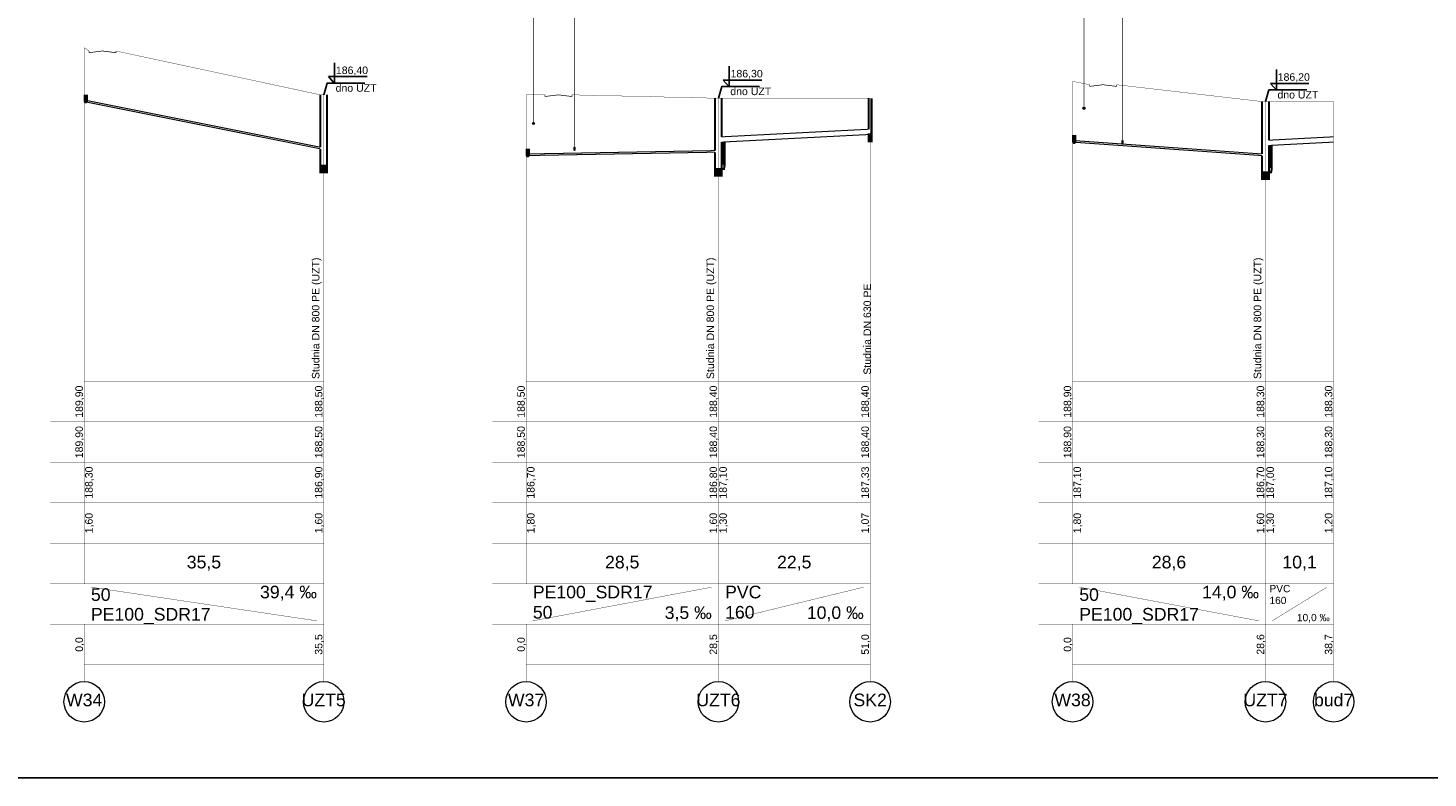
# Model space of a CAD drawing. Header units: inches. Extents: x -156 to 1086, y -12 to 33.
# Tile 20 of 30: x 528 to 569, y -12 to 10. Entities that reach past the tile are written whole.
import ezdxf
from ezdxf.lldxf.tags import DXFTag

# ---------------------------------------------------------------- set-up
doc = ezdxf.new("R2010")
doc.units = ezdxf.units.IN
doc.header["$MEASUREMENT"] = 0
for name, color, linetype, true_color in [('IS_Kolizje', 7, 'SOLID', 0x000000), ('IS_Kolizje_-_opisy', 7, 'SOLID', 0x000000), ('IS_Sieci_na_profilu', 7, 'SOLID', 0x000000), ('IS_Tabelka_profilu', 7, 'SOLID', 0x000000), ('IS_Tabelka_profilu_-_opisy', 7, 'SOLID', 0x000000), ('IS_Teren_proj', 7, 'SOLID', 0x000000)]:
    doc.layers.add(name, color=color, linetype=linetype, true_color=true_color)
tags = doc.linetypes.add('SOLID', pattern=[10, 10, 0]).pattern_tags.tags
tags[6:7] = [DXFTag(74, 4), DXFTag(75, 0), DXFTag(340, '0'), DXFTag(46, 0.0), DXFTag(50, 0.0), DXFTag(44, 0.0), DXFTag(45, 0.0)]
tags[4:5] = [DXFTag(74, 4), DXFTag(75, 0), DXFTag(340, '0'), DXFTag(46, 0.0), DXFTag(50, 0.0), DXFTag(44, 0.0), DXFTag(45, 0.0)]
pattern_1 = [(37.5, (0, 0), (-0.0006299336, 0.0192682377), [0, -0.0152, 0, -0.017, 0, -0.01625]), (7.5, (0, 0), (0.017697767, 0.0282214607), [0, -0.0082, 0, -0.0137, 0, -0.00525]), (-32.5, (-0.0123, 0), (0.0311414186, 5.659054e-05), [0, -0.005, 0, -0.018, 0, -0.0235]), (-42.5, (-0.0123, 0), (0.030061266, 0.0087767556), [0, -0.0025, 0, -0.0118, 0, -0.0135])]

msp = doc.modelspace()

# ---------------------------------------------------------------- hatches: boundary and pattern name
at = {"layer": 'IS_Kolizje', "ltscale": 0.01}
h = msp.add_hatch(color=256, dxfattribs=at)
edge = h.paths.add_edge_path()
edge.add_ellipse((559.133, 8.1), major_axis=(0.03, 0), ratio=1, start_angle=0, end_angle=360)
h = msp.add_hatch(color=256, dxfattribs=at)
edge = h.paths.add_edge_path()
edge.add_ellipse((542.816, 7.653), major_axis=(0.03, 0), ratio=1, start_angle=0, end_angle=360)
h = msp.add_hatch(color=256, dxfattribs=at)
edge = h.paths.add_edge_path()
edge.add_ellipse((560.273, 7.1), major_axis=(0, 0.055), ratio=0.2, start_angle=0, end_angle=360)
h = msp.add_hatch(color=256, dxfattribs=at)
edge = h.paths.add_edge_path()
edge.add_ellipse((544.032, 6.9), major_axis=(0, 0.055), ratio=0.2, start_angle=0, end_angle=360)
at = {"layer": 'IS_Sieci_na_profilu', "ltscale": 0.01}
for points in [[(552.752, 7.325), (552.794, 7.325), (552.837, 7.325), (552.837, 7.125), (552.794, 7.125), (552.752, 7.125)], [(536.494, 6.4), (536.594, 6.4), (536.694, 6.4), (536.694, 6.2), (536.594, 6.2), (536.494, 6.2)], [(548.194, 6.3), (548.294, 6.3), (548.394, 6.3), (548.394, 6.1), (548.294, 6.1), (548.194, 6.1)], [(564.414, 6.2), (564.514, 6.2), (564.614, 6.2), (564.614, 6), (564.514, 6), (564.414, 6)]]:
    msp.add_hatch(color=256, dxfattribs=at).paths.add_polyline_path(points)
h = msp.add_hatch(dxfattribs=at)
h.set_pattern_fill('AR-SAND', color=256, scale=0.01, style=0)
h.set_pattern_definition(pattern_1)
h.paths.add_polyline_path([(532.04, 5.4), (532.14, 5.4), (532.24, 5.4), (532.14, 5.4)])
h = msp.add_hatch(dxfattribs=at)
h.set_pattern_fill('AR-SAND', color=256, scale=0.01, style=0)
h.set_pattern_definition(pattern_1)
h.paths.add_polyline_path([(542.778, 5.441), (542.82, 5.441), (542.862, 5.441), (542.82, 5.441)])
h = msp.add_hatch(dxfattribs=at)
h.set_pattern_fill('AR-SAND', color=256, scale=0.01, style=0)
h.set_pattern_definition(pattern_1)
h.paths.add_polyline_path([(553.42, 5.5), (553.52, 5.5), (553.62, 5.5), (553.52, 5.5)])
h = msp.add_hatch(dxfattribs=at)
h.set_pattern_fill('AR-SAND', color=256, scale=0.01, style=0)
h.set_pattern_definition(pattern_1)
h.paths.add_polyline_path([(563.38, 5.5), (563.48, 5.5), (563.58, 5.5), (563.48, 5.5)])
h = msp.add_hatch(dxfattribs=at)
h.set_pattern_fill('AR-SAND', color=256, scale=0.01, style=0)
h.set_pattern_definition(pattern_1)
h.paths.add_polyline_path([(541.9, 4.6), (542, 4.6), (542.1, 4.6), (542, 4.6)])

# ---------------------------------------------------------------- linework, layer by layer
msp.add_line((441.618, -11.76), (676.823, -11.76))
for points in [[(536.916, 8.835), (536.916, 9.452)], [(548.616, 8.735), (548.616, 9.352)], [(564.836, 8.635), (564.836, 9.252)], [(536.594, 8.5), (536.697, 8.844), (537.815, 8.844)], [(537.879, 9.039), (536.738, 9.039)], [(536.916, 8.835), (536.738, 9.039)], [(548.294, 8.4), (548.397, 8.744), (549.515, 8.744)], [(549.579, 8.939), (548.438, 8.939)], [(548.616, 8.735), (548.438, 8.939)], [(565.799, 8.839), (564.658, 8.839)], [(564.836, 8.635), (564.658, 8.839)], [(564.514, 8.3), (564.617, 8.644), (565.735, 8.644)]]:
    msp.add_lwpolyline(points)
at = {"layer": 'IS_Kolizje', "lineweight": 20, "ltscale": 0.01}
for centre, major_axis, ratio in [((559.133, 8.1), (0.03, 0), 1), ((542.816, 7.653), (0.03, 0), 1), ((560.273, 7.1), (0, 0.055), 0.2), ((544.032, 6.9), (0, 0.055), 0.2)]:
    msp.add_ellipse(centre, major_axis=major_axis, ratio=ratio, dxfattribs=at)
at = {"layer": 'IS_Kolizje_-_opisy', "ltscale": 0.01, "const_width": 0.02}
for points in [[(542.816, 17.94), (542.816, 7.683)], [(544.032, 17.94), (544.032, 6.955)], [(559.133, 17.94), (559.133, 8.13)], [(560.273, 17.94), (560.273, 7.155)], [(559.299, 8.8), (559.299, 8.75)], [(559.299, 8.75), (559.699, 8.8)], [(559.699, 8.8), (560.099, 8.75)], [(560.099, 8.75), (560.099, 8.8)], [(543.151, 8.5), (543.151, 8.45)], [(543.151, 8.45), (543.551, 8.5)], [(543.551, 8.5), (543.951, 8.45)], [(543.951, 8.45), (543.951, 8.5)]]:
    msp.add_lwpolyline(points, dxfattribs=at)
at = {"layer": 'IS_Sieci_na_profilu', "ltscale": 0.01}
for points, const_width in [([(529.635, 9.8), (529.635, 9.75)], 0.02), ([(529.635, 9.75), (530.035, 9.8)], 0.02), ([(530.035, 9.8), (530.435, 9.75)], 0.02), ([(530.435, 9.75), (530.435, 9.8)], 0.02), ([(529.494, 8.346), (536.494, 6.946)], 0.03), ([(529.494, 8.299), (536.494, 6.899)], 0.03), ([(536.494, 6.947), (536.494, 8.5)], 0.06), ([(536.694, 6.4), (536.694, 8.5)], 0.06), ([(548.194, 6.847), (548.194, 8.4)], 0.06), ([(548.394, 7.252), (548.394, 8.4)], 0.06), ([(552.752, 7.481), (552.752, 8.4)], 0.06), ([(552.837, 7.325), (552.837, 8.4)], 0.06), ([(564.414, 6.747), (564.414, 8.3)], 0.06), ([(564.614, 7.152), (564.614, 8.3)], 0.06), ([(548.394, 7.254), (552.752, 7.479)], 0.03), ([(548.476, 7.104), (548.476, 6.38), (548.46, 6.3), (548.394, 6.3)], 0.06), ([(548.444, 7.103), (548.444, 6.54), (548.428, 6.46), (548.394, 6.46)], 0.06), ([(548.394, 6.3), (548.394, 7.1)], 0.06), ([(548.394, 7.098), (552.752, 7.323)], 0.03), ([(552.752, 7.325), (552.794, 7.325), (552.794, 7.325), (552.837, 7.325), (552.837, 7.325), (552.794, 7.325), (552.794, 7.325), (552.752, 7.325)], 0.06), ([(552.752, 7.325), (552.794, 7.325), (552.794, 7.325), (552.837, 7.325), (552.837, 7.125), (552.794, 7.125), (552.794, 7.125), (552.752, 7.125), (552.752, 7.325)], 0.06), ([(558.794, 7.146), (564.414, 6.745)], 0.03), ([(558.794, 7.098), (564.414, 6.698)], 0.03), ([(564.614, 7.154), (566.534, 7.255)], 0.03), ([(564.614, 6.998), (566.534, 7.099)], 0.03), ([(536.494, 6.4), (536.494, 6.897)], 0.06), ([(542.594, 6.745), (548.194, 6.846)], 0.03), ([(542.594, 6.698), (548.194, 6.799)], 0.03), ([(548.194, 6.3), (548.194, 6.797)], 0.06), ([(564.414, 6.2), (564.414, 6.697)], 0.06), ([(564.696, 7.004), (564.696, 6.28), (564.68, 6.2), (564.614, 6.2)], 0.06), ([(564.664, 7.003), (564.664, 6.44), (564.648, 6.36), (564.614, 6.36)], 0.06), ([(564.614, 6.2), (564.614, 7)], 0.06), ([(536.494, 6.4), (536.594, 6.4), (536.594, 6.4), (536.694, 6.4), (536.694, 6.4), (536.594, 6.4), (536.594, 6.4), (536.494, 6.4)], 0.06), ([(536.494, 6.4), (536.594, 6.4), (536.594, 6.4), (536.694, 6.4), (536.694, 6.2), (536.594, 6.2), (536.594, 6.2), (536.494, 6.2), (536.494, 6.4)], 0.06), ([(548.194, 6.3), (548.294, 6.3), (548.294, 6.3), (548.394, 6.3), (548.394, 6.3), (548.294, 6.3), (548.294, 6.3), (548.194, 6.3)], 0.06), ([(548.194, 6.3), (548.294, 6.3), (548.294, 6.3), (548.394, 6.3), (548.394, 6.1), (548.294, 6.1), (548.294, 6.1), (548.194, 6.1), (548.194, 6.3)], 0.06), ([(564.414, 6.2), (564.514, 6.2), (564.514, 6.2), (564.614, 6.2), (564.614, 6.2), (564.514, 6.2), (564.514, 6.2), (564.414, 6.2)], 0.06), ([(564.414, 6.2), (564.514, 6.2), (564.514, 6.2), (564.614, 6.2), (564.614, 6), (564.514, 6), (564.514, 6), (564.414, 6), (564.414, 6.2)], 0.06)]:
    msp.add_lwpolyline(points, dxfattribs=dict(at, const_width=const_width))
at = {"layer": 'IS_Sieci_na_profilu', "lineweight": 60, "ltscale": 0.01}
for centre, ratio in [((529.544, 8.4), 0.008759), ((558.844, 7.2), 0.003979), ((542.644, 6.8), 0.008462)]:
    msp.add_ellipse(centre, major_axis=(0, 0.1), ratio=ratio, dxfattribs=at)
at = {"layer": 'IS_Tabelka_profilu', "ltscale": 0.01, "const_width": 0.01}
for points in [[(529.494, 9.9), (529.494, 0)], [(529.494, 0), (529.494, 9.9)], [(558.794, 8.9), (558.794, 0)], [(558.794, 0), (558.794, 8.9)], [(536.594, 8.5), (536.594, 0)], [(542.594, 8.5), (542.594, 0)], [(542.594, 0), (542.594, 8.5)], [(548.294, 8.4), (548.294, 0)], [(548.294, 0), (548.294, 8.4)], [(552.794, 8.4), (552.794, 0)], [(564.514, 8.3), (564.514, 0)], [(564.514, 0), (564.514, 8.3)], [(566.534, 8.3), (566.534, 0)], [(529.494, 0), (529.494, 1.2)], [(536.594, 0), (536.594, 1.2)], [(542.594, 0), (542.594, 1.2)], [(548.294, 0), (548.294, 1.2)], [(552.794, 0), (552.794, 1.2)], [(558.794, 0), (558.794, 1.2)], [(564.514, 0), (564.514, 1.2)], [(566.534, 0), (566.534, 1.2)], [(536.594, -6), (529.494, -6), (529.494, 0), (536.594, 0), (536.594, -6)], [(548.294, -6), (542.594, -6), (542.594, 0), (548.294, 0), (548.294, -6)], [(552.794, -6), (548.294, -6), (548.294, 0), (552.794, 0), (552.794, -6)], [(564.514, -6), (558.794, -6), (558.794, 0), (564.514, 0), (564.514, -6)], [(566.534, -6), (564.514, -6), (564.514, 0), (566.534, 0), (566.534, -6)], [(528.494, -1.2), (529.494, -1.2)], [(529.494, -1.2), (536.594, -1.2)], [(541.594, -1.2), (542.594, -1.2)], [(542.594, -1.2), (548.294, -1.2)], [(548.294, -1.2), (552.794, -1.2)], [(557.794, -1.2), (558.794, -1.2)], [(558.794, -1.2), (564.514, -1.2)], [(564.514, -1.2), (566.534, -1.2)], [(528.494, -2.4), (529.494, -2.4)], [(529.494, -2.4), (536.594, -2.4)], [(541.594, -2.4), (542.594, -2.4)], [(542.594, -2.4), (548.294, -2.4)], [(548.294, -2.4), (552.794, -2.4)], [(557.794, -2.4), (558.794, -2.4)], [(558.794, -2.4), (564.514, -2.4)], [(564.514, -2.4), (566.534, -2.4)], [(528.494, -3.6), (529.494, -3.6)], [(529.494, -3.6), (536.594, -3.6)], [(541.594, -3.6), (542.594, -3.6)], [(542.594, -3.6), (548.294, -3.6)], [(548.294, -3.6), (552.794, -3.6)], [(557.794, -3.6), (558.794, -3.6)], [(558.794, -3.6), (564.514, -3.6)], [(564.514, -3.6), (566.534, -3.6)], [(528.494, -4.8), (529.494, -4.8)], [(529.494, -4.8), (536.594, -4.8)], [(541.594, -4.8), (542.594, -4.8)], [(542.594, -4.8), (548.294, -4.8)], [(548.294, -4.8), (552.794, -4.8)], [(557.794, -4.8), (558.794, -4.8)], [(558.794, -4.8), (564.514, -4.8)], [(564.514, -4.8), (566.534, -4.8)], [(528.494, -6), (529.494, -6)], [(529.494, -6), (536.594, -6)], [(536.594, -7.2), (536.594, -6)], [(541.594, -6), (542.594, -6)], [(542.594, -6), (548.294, -6)], [(548.294, -7.2), (548.294, -6)], [(548.294, -6), (552.794, -6)], [(552.794, -7.2), (552.794, -6)], [(557.794, -6), (558.794, -6)], [(558.794, -6), (564.514, -6)], [(564.514, -7.2), (564.514, -6)], [(564.514, -6), (566.534, -6)], [(566.534, -7.2), (566.534, -6)], [(528.494, -7.2), (529.494, -7.2)], [(536.594, -8.4), (529.494, -8.4), (529.494, -7.2), (536.594, -7.2), (536.594, -8.4)], [(529.494, -7.2), (536.594, -7.2)], [(541.594, -7.2), (542.594, -7.2)], [(548.294, -8.4), (542.594, -8.4), (542.594, -7.2), (548.294, -7.2), (548.294, -8.4)], [(542.594, -7.2), (548.294, -7.2)], [(552.794, -8.4), (548.294, -8.4), (548.294, -7.2), (552.794, -7.2), (552.794, -8.4)], [(548.294, -7.2), (552.794, -7.2)], [(557.794, -7.2), (558.794, -7.2)], [(564.514, -8.4), (558.794, -8.4), (558.794, -7.2), (564.514, -7.2), (564.514, -8.4)], [(558.794, -7.2), (564.514, -7.2)], [(566.534, -8.4), (564.514, -8.4), (564.514, -7.2), (566.534, -7.2), (566.534, -8.4)], [(564.514, -7.2), (566.534, -7.2)], [(529.494, -8.4), (536.594, -8.4)], [(542.594, -8.4), (548.294, -8.4)], [(548.294, -8.4), (552.794, -8.4)], [(558.794, -8.4), (564.514, -8.4)], [(564.514, -8.4), (566.534, -8.4)]]:
    msp.add_lwpolyline(points, dxfattribs=at)
at = {"layer": 'IS_Tabelka_profilu_-_opisy', "ltscale": 0.01, "const_width": 0.01}
for points in [[(529.694, -6.1), (536.394, -7.1)], [(542.794, -7.1), (548.099, -6.1)], [(548.494, -7.1), (552.604, -6.1)], [(558.994, -6.1), (564.321, -7.1)], [(564.714, -7.1), (566.335, -6.1)], [(529.494, -8.9), (529.494, -8.4)], [(536.594, -8.9), (536.594, -8.4)], [(542.594, -8.9), (542.594, -8.4)], [(548.294, -8.9), (548.294, -8.4)], [(552.794, -8.9), (552.794, -8.4)], [(558.794, -8.9), (558.794, -8.4)], [(564.514, -8.9), (564.514, -8.4)], [(566.534, -8.9), (566.534, -8.4)]]:
    msp.add_lwpolyline(points, dxfattribs=at)
at = {"layer": 'IS_Tabelka_profilu_-_opisy', "lineweight": 9, "ltscale": 0.01}
for centre in [(529.494, -9.5), (536.594, -9.5), (542.594, -9.5), (548.294, -9.5), (552.794, -9.5), (558.794, -9.5), (564.514, -9.5), (566.534, -9.5)]:
    msp.add_ellipse(centre, major_axis=(0.6, 0), ratio=1, dxfattribs=at)
at = {"layer": 'IS_Teren_proj', "ltscale": 0.01, "const_width": 0.01}
for points in [[(529.494, 9.9), (529.635, 9.8)], [(530.435, 9.8), (536.494, 8.5)], [(558.794, 8.9), (559.299, 8.8)], [(560.099, 8.8), (564.414, 8.3)], [(536.494, 8.5), (536.594, 8.5)], [(542.594, 8.5), (543.151, 8.5)], [(543.951, 8.5), (548.194, 8.4)], [(548.194, 8.4), (548.294, 8.4)], [(548.294, 8.4), (548.394, 8.4)], [(548.394, 8.4), (552.752, 8.4)], [(552.752, 8.4), (552.794, 8.4)], [(564.414, 8.3), (564.514, 8.3)], [(564.514, 8.3), (564.614, 8.3)], [(564.614, 8.3), (566.534, 8.3)]]:
    msp.add_lwpolyline(points, dxfattribs=at)

# ---------------------------------------------------------------- texts
at = {"layer": 'IS_Tabelka_profilu_-_opisy', "ltscale": 0.01}
for s, insert, char_height, attachment_point in [('{\\fArial|b0|i0|c238|p34;186,40}', (537.433, 9.075), 0.2232, 8), ('{\\fArial|b0|i0|c238|p34;186,30}', (549.133, 8.975), 0.2232, 8), ('{\\fArial|b0|i0|c238|p34;dno UZT}', (537.555, 8.588), 0.2232, 8), ('{\\fArial|b0|i0|c238|p34;dno UZT}', (549.255, 8.488), 0.2232, 8), ('{\\fArial|b0|i0|c238|p34;186,20}', (565.353, 8.875), 0.2232, 8), ('{\\fArial|b0|i0|c238|p34;dno UZT}', (565.475, 8.388), 0.2232, 8), ('\\fArial|b0|i0;35,5', (533.044, -5.614), 0.3744, 8), ('\\fArial|b0|i0;28,5', (545.444, -5.614), 0.3744, 8), ('\\fArial|b0|i0;22,5', (550.544, -5.614), 0.3744, 8), ('\\fArial|b0|i0;28,6', (561.654, -5.614), 0.3744, 8), ('\\fArial|b0|i0;10,1', (565.524, -5.614), 0.3744, 8), ('{\\fArial|b0|i0|c238|p34;50}', (529.694, -6.514), 0.3744, 7), ('\\fArial|b0|i0;39,4 ‰', (536.394, -6.058), 0.3744, 3), ('\\fArial|b0|i0;PE100_SDR17', (542.794, -6.058), 0.3744, 1), ('{\\fArial|b0|i0|c238|p34;PVC}', (548.494, -6.058), 0.3744, 1), ('{\\fArial|b0|i0|c238|p34;50}', (558.994, -6.514), 0.3744, 7), ('\\fArial|b0|i0;14,0 ‰', (564.321, -6.058), 0.3744, 3), ('{\\fArial|b0|i0|c238|p34;PVC}', (564.631, -6.036), 0.216, 1), ('{\\fArial|b0|i0|c238|p34;160}', (564.631, -6.386), 0.216, 1), ('\\fArial|b0|i0;PE100_SDR17', (529.694, -7.2), 0.3744, 7), ('{\\fArial|b0|i0|c238|p34;50}', (542.794, -6.658), 0.3744, 1), ('\\fArial|b0|i0;3,5 ‰', (548.099, -7.114), 0.3744, 9), ('{\\fArial|b0|i0|c238|p34;160}', (548.494, -6.658), 0.3744, 1), ('\\fArial|b0|i0;10,0 ‰', (552.604, -7.114), 0.3744, 9), ('\\fArial|b0|i0;PE100_SDR17', (558.994, -7.2), 0.3744, 7), ('\\fArial|b0|i0;10,0 ‰', (566.418, -7.15), 0.216, 9), ('\\fArial|b0|i0;W34', (529.494, -9.258), 0.3744, 2), ('\\fArial|b0|i0;UZT5', (536.594, -9.258), 0.3744, 2), ('\\fArial|b0|i0;W37', (542.594, -9.258), 0.3744, 2), ('\\fArial|b0|i0;UZT6', (548.294, -9.258), 0.3744, 2), ('\\fArial|b0|i0;SK2', (552.794, -9.258), 0.3744, 2), ('\\fArial|b0|i0;W38', (558.794, -9.258), 0.3744, 2), ('\\fArial|b0|i0;UZT7', (564.514, -9.258), 0.3744, 2), ('\\fArial|b0|i0;bud7', (566.534, -9.258), 0.3744, 2)]:
    msp.add_mtext(s, dxfattribs=dict(at, insert=insert, char_height=char_height, attachment_point=attachment_point))
at = {"layer": 'IS_Tabelka_profilu_-_opisy', "ltscale": 0.01, "char_height": 0.2232, "rotation": 90}
for s, insert, attachment_point in [('{\\fArial|b0|i0|c238|p34;Studnia DN 800 PE (UZT)}', (536.535, 0.071), 7), ('{\\fArial|b0|i0|c238|p34;Studnia DN 800 PE (UZT)}', (548.235, 0.071), 7), ('{\\fArial|b0|i0|c238|p34;Studnia DN 800 PE (UZT)}', (564.455, 0.071), 7), ('{\\fArial|b0|i0|c238|p34;Studnia DN 630 PE}', (552.824, 0.2), 7), ('\\fArial|b0|i0;189,90', (529.498, -0.6), 8), ('\\fArial|b0|i0;188,50', (536.598, -0.6), 8), ('\\fArial|b0|i0;188,50', (542.598, -0.6), 8), ('\\fArial|b0|i0;188,40', (548.298, -0.6), 8), ('\\fArial|b0|i0;188,40', (552.798, -0.6), 8), ('\\fArial|b0|i0;188,90', (558.798, -0.6), 8), ('\\fArial|b0|i0;188,30', (564.518, -0.6), 8), ('\\fArial|b0|i0;188,30', (566.538, -0.6), 8), ('\\fArial|b0|i0;189,90', (529.498, -1.8), 8), ('\\fArial|b0|i0;188,50', (536.598, -1.8), 8), ('\\fArial|b0|i0;188,50', (542.598, -1.8), 8), ('\\fArial|b0|i0;188,40', (548.298, -1.8), 8), ('\\fArial|b0|i0;188,40', (552.798, -1.8), 8), ('\\fArial|b0|i0;188,90', (558.798, -1.8), 8), ('\\fArial|b0|i0;188,30', (564.518, -1.8), 8), ('\\fArial|b0|i0;188,30', (566.538, -1.8), 8), ('\\fArial|b0|i0;188,30', (529.522, -3), 2), ('\\fArial|b0|i0;186,90', (536.598, -3), 8), ('\\fArial|b0|i0;186,70', (542.622, -3), 2), ('\\fArial|b0|i0;186,80', (548.298, -3), 8), ('\\fArial|b0|i0;187,10', (548.322, -3), 2), ('\\fArial|b0|i0;187,33', (552.798, -3), 8), ('\\fArial|b0|i0;187,10', (558.822, -3), 2), ('\\fArial|b0|i0;186,70', (564.518, -3), 8), ('\\fArial|b0|i0;187,00', (564.542, -3), 2), ('\\fArial|b0|i0;187,10', (566.538, -3), 8), ('\\fArial|b0|i0;1,60', (529.522, -4.2), 2), ('\\fArial|b0|i0;1,60', (536.598, -4.2), 8), ('\\fArial|b0|i0;1,80', (542.622, -4.2), 2), ('\\fArial|b0|i0;1,60', (548.298, -4.2), 8), ('\\fArial|b0|i0;1,30', (548.322, -4.2), 2), ('\\fArial|b0|i0;1,07', (552.798, -4.2), 8), ('\\fArial|b0|i0;1,80', (558.822, -4.2), 2), ('\\fArial|b0|i0;1,60', (564.518, -4.2), 8), ('\\fArial|b0|i0;1,30', (564.542, -4.2), 2), ('\\fArial|b0|i0;1,20', (566.538, -4.2), 8), ('\\fArial|b0|i0;0,0', (529.498, -7.8), 8), ('\\fArial|b0|i0;35,5', (536.598, -7.8), 8), ('\\fArial|b0|i0;0,0', (542.598, -7.8), 8), ('\\fArial|b0|i0;28,5', (548.298, -7.8), 8), ('{\\fArial|b0|i0|c238|p34;51,0}', (552.798, -7.8), 8), ('\\fArial|b0|i0;0,0', (558.798, -7.8), 8), ('\\fArial|b0|i0;28,6', (564.518, -7.8), 8), ('\\fArial|b0|i0;38,7', (566.538, -7.8), 8)]:
    msp.add_mtext(s, dxfattribs=dict(at, insert=insert, attachment_point=attachment_point))

doc.saveas('drawing.dxf')
